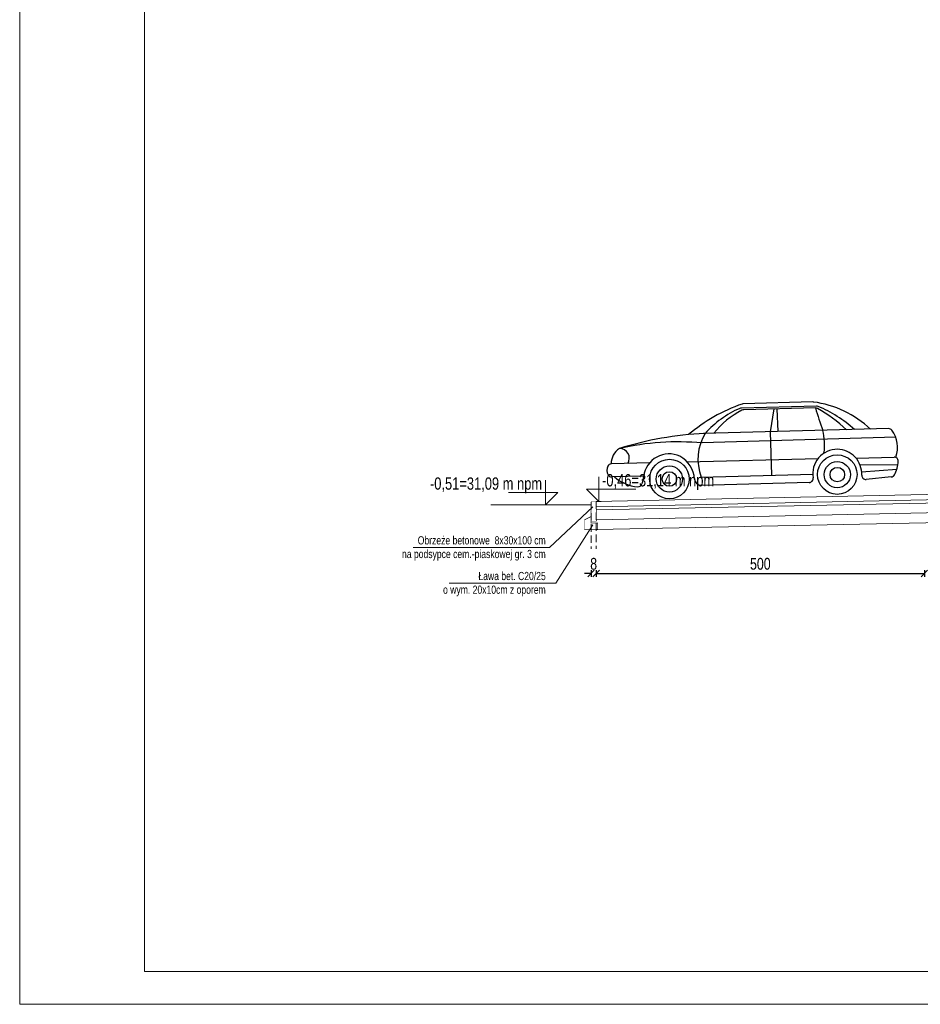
# Model space of a CAD drawing. Header units: inches. Extents: x 43593 to 117387, y -66787 to -26237.
# Tile 1 of 256: x 47793 to 49165, y -35222 to -33720. Entities that reach past the tile are written whole.
import ezdxf

# ---------------------------------------------------------------- set-up
doc = ezdxf.new("R2010")
doc.units = ezdxf.units.IN
doc.header["$MEASUREMENT"] = 0
doc.linetypes.add('HIDDEN', pattern=[0.375, 0.25, -0.125])
doc.layers.get('0').update_dxf_attribs({"lineweight": 0})
doc.layers.get('Defpoints').update_dxf_attribs({"lineweight": 0})
for name, color, linetype, lineweight in [('-- przekrój-drew', 3, 'Continuous', 20), ('14.1-przekrój-nawierzchnie', 5, 'Continuous', 20), ('A--tabelka rysunku', 7, 'Continuous', 0), ('A2.1-wymiary', 30, 'Continuous', 0), ('p--elewacja cienka', 251, 'Continuous', 0), ('p--koty wysok.', 141, 'Continuous', 0), ('p--przekrój-cienki', 2, 'Continuous', 5)]:
    doc.layers.add(name, color=color, linetype=linetype, lineweight=lineweight)
doc.layers.add('--drzewa obrys', color=251, linetype='Continuous')
doc.layers.add('T-przek-konst', color=7, linetype='Continuous')
doc.styles.add('1-100', font='arial.ttf', dxfattribs={"width": 0.75, "height": 18})
doc.styles.add('1-50', font='arial.ttf', dxfattribs={"width": 0.75, "height": 12.5})
doc.linetypes.add('Teren', pattern='A,1e-06,[1,GRUNT.shx,S=0.01,R=0,X=-0.0001,Y=0],-2', length=2.000001)
doc.dimstyles.new('1-100', dxfattribs={"dimtxt": 18, "dimasz": 10, "dimexe": 5, "dimexo": 5, "dimgap": 0.09, "dimtad": 0, "dimdsep": 46, "dimtxsty": '1-100', "dimblk": 'OBLIQUE', "dimcen": 0.09, "dimadec": 0, "dimazin": 0, "dimtfac": 1, "dimtdec": 4, "dimtix": 1, "dimtofl": 0, "dimtmove": 0, "dimatfit": 3, "dimldrblk": 'OBLIQUE', "dimfxl": 5, "dimfxlon": 1, "dimtvp": 0.7, "dimtolj": 1, "dimtzin": 0, "dimarcsym": 0})

# ---------------------------------------------------------------- blocks, each defined once
blk = doc.blocks.new('kota wykoń')
for p, q in [((0, 25), (0, 0)), ((0, 0), (-12.5, 12.5)), ((-12.5, 12.5), (37.5, 12.5))]:
    blk.add_line(p, q)
at = {"lineweight": 0}
blk.add_line((-2.5, 0), (2.5, 0), dxfattribs=at)
blk = doc.blocks.new('_OBLIQUE')
at = {"color": 0, "linetype": 'ByBlock', "lineweight": -2}
for p, q in [((-0.5, -0.5), (0.5, 0.5)), ((0, 0), (0, 0))]:
    blk.add_line(p, q, dxfattribs=at)
blk = doc.blocks.new('*D2523')
at = {"layer": 'A2.1-wymiary', "color": 0, "linetype": 'Continuous', "lineweight": -2}
for p, q in [((48663.6, -34559.9), (48663.6, -34569.9)), ((48671.6, -34559.9), (48671.6, -34569.9)), ((48663.6, -34564.9), (48653.6, -34564.9)), ((48671.6, -34564.9), (48681.6, -34564.9))]:
    blk.add_line(p, q, dxfattribs=at)
at = {"layer": 'Defpoints', "color": 0}
for p in [(48663.6, -34390.5), (48671.6, -34390.5), (48671.6, -34564.9)]:
    blk.add_point(p, dxfattribs=at)
at = {"layer": 'A2.1-wymiary', "color": 0, "lineweight": -2, "xscale": 10, "yscale": 10, "zscale": 10}
blk.add_blockref('_OBLIQUE', (48663.6, -34564.9), dxfattribs=at)
at = {"layer": 'A2.1-wymiary', "color": 0, "lineweight": -2, "xscale": 10, "yscale": 10, "zscale": 10, "rotation": 180}
blk.add_blockref('_OBLIQUE', (48671.6, -34564.9), dxfattribs=at)
at = {"layer": 'A2.1-wymiary', "color": 0, "linetype": 'Continuous', "lineweight": 5, "ltscale": 8, "insert": (48667.6, -34550.2), "char_height": 18, "attachment_point": 5, "style": '1-100'}
blk.add_mtext('\\A1;8', dxfattribs=at)
blk = doc.blocks.new('*D2524')
at = {"layer": 'A2.1-wymiary', "color": 0, "linetype": 'Continuous', "lineweight": -2}
for p, q in [((48671.6, -34559.9), (48671.6, -34569.9)), ((49171.6, -34559.9), (49171.6, -34569.9)), ((48671.6, -34564.9), (49171.6, -34564.9))]:
    blk.add_line(p, q, dxfattribs=at)
at = {"layer": 'Defpoints', "color": 0}
for p in [(48671.6, -34390.5), (49171.6, -34390.5), (49171.6, -34564.9)]:
    blk.add_point(p, dxfattribs=at)
at = {"layer": 'A2.1-wymiary', "color": 0, "lineweight": -2, "xscale": 10, "yscale": 10, "zscale": 10, "rotation": 180}
blk.add_blockref('_OBLIQUE', (48671.6, -34564.9), dxfattribs=at)
at = {"layer": 'A2.1-wymiary', "color": 0, "lineweight": -2, "xscale": 10, "yscale": 10, "zscale": 10}
blk.add_blockref('_OBLIQUE', (49171.6, -34564.9), dxfattribs=at)
at = {"layer": 'A2.1-wymiary', "color": 0, "linetype": 'Continuous', "lineweight": 5, "ltscale": 8, "insert": (48921.6, -34550.2), "char_height": 18, "attachment_point": 5, "style": '1-100'}
blk.add_mtext('\\A1;500', dxfattribs=at)
blk = doc.blocks.new('A$C53A312E6')
for p, q in [((320.2, 135.4), (205.7, 135.4)), ((314.7, 141.8), (208.8, 141.8)), ((318.6, 132.7), (209.2, 132.7)), ((255.3, 132.7), (248.7, 98.2)), ((259.6, 132.7), (260.5, 98.2)), ((429.3, 98.2), (146.9, 98.2)), ((248.7, 98.2), (248.7, 31.9)), ((439.8, 84.6), (144.5, 83.7)), ((63.7, 55.5), (5.4, 55.5)), ((120.8, 55.5), (320.6, 55.5)), ((378.4, 54.6), (436.5, 54.6)), ((54.1, 35.5), (5.4, 35.5)), ((141.4, 31.9), (311.8, 31.9)), ((442.4, 42.8), (384.4, 43.7)), ((440, 35.6), (386.1, 32.8)), ((306.2, 19.2), (140.4, 19.2)), ((431.4, 24.4), (392.9, 21.7))]:
    blk.add_line(p, q)
for centre, radius in [((93.2, 30.1), 30.1), ((349.2, 30.1), 30.1), ((93.2, 30.1), 20), ((349.2, 30.1), 20), ((93.2, 30.1), 11.1), ((349.2, 30.1), 11.1)]:
    blk.add_circle(centre, radius)
for centre, radius, start, end in [((285.2, -103.7), 257.4, 107.696, 128.7227), ((205.7, 129.3), 6.08, 90, 112.0626), ((208.8, 135.7), 6.08, 90, 107.696), ((314.7, 135.7), 6.08, 81.0148, 90), ((291.1, -13.3), 156.9, 45.2722, 81.0148), ((320.2, 129.3), 6.08, 66.0713, 90), ((261.6, -8.5), 154.8, 112.0626, 136.4321), ((264.2, 11.9), 133.3, 115.6318, 139.6607), ((209.2, 126.6), 6.08, 90, 115.6318), ((777.4, 249.6), 473.4, 194.2954, 198.6511), ((318.6, 126.6), 6.08, 58.5136, 90), ((191, -81.6), 250.3, 45.928, 58.5136), ((247, -35.6), 186.5, 45.8244, 66.0713), ((159.5, -415.9), 514.2, 91.2047, 105.9481), ((213.9, 57.2), 76.4, 147.5606, 199.36), ((246.4, 78.2), 84.7, 349.8778, 13.6111), ((429.3, 92.1), 6.08, 35.1473, 90), ((399.3, 71), 42.8, 337.4856, 35.1473), ((33.1, 54.7), 28.1, 121.9349, 178.0528), ((97.4, -312.4), 398.9, 83.2258, 101.4504), ((18.4, 63.9), 14.6, 324.6484, 90.6181), ((92.7, 29.4), 39, 63.4568, 170.9645), ((88.7, 27.1), 42.9, 2.2803, 60.0711), ((349.1, 31.4), 37.3, 88.0696, 188.1644), ((349, 31.2), 37.5, 355.4863, 87.9308), ((13.2, 45.5), 14.8, 153.265, 206.735), ((5.4, 49.4), 6.08, 90, 153.265), ((397.2, 50.8), 45.5, 328.9144, 356.631), ((436.5, 48.5), 6.08, 356.631, 90), ((5.4, 41.6), 6.08, 206.735, 270), ((51.9, 81.6), 62.5, 227.4195, 263.1772), ((551.6, -95.1), 514.3, 165.2908, 166.6293), ((45, 26.1), 6.65, 265.4922, 340.2214), ((142.3, 29.8), 10.8, 185.1351, 259.9388), ((306.2, 25.3), 6.08, 270, 8.1644), ((392.5, 27.8), 6.08, 175.4863, 274.0797), ((430.9, 30.5), 6.08, 274.0797, 328.9144)]:
    blk.add_arc(centre, radius, start, end)

msp = doc.modelspace()

# ---------------------------------------------------------------- linework, layer by layer
at = {"layer": '-- przekrój-drew', "linetype": 'Teren', "ltscale": 25}
msp.add_line((48510.904, -34460.01), (48663.641, -34460.01), dxfattribs=at)
at = {"linetype": 'Continuous', "ltscale": 12}
for points in [[(48392.629, -34525.483), (48600.482, -34525.483), (48666.572, -34463.115)], [(48447.412, -34579.461), (48609.747, -34579.461), (48666.581, -34490.546)]]:
    msp.add_lwpolyline(points, dxfattribs=at)
at = {"layer": '14.1-przekrój-nawierzchnie', "const_width": 0.75}
msp.add_lwpolyline([(48663.641, -34485.01), (48671.641, -34485.01), (48671.641, -34455.01), (48664.867, -34455.01), (48663.641, -34456.148)], close=True, dxfattribs=at)
at = {"layer": '14.1-przekrój-nawierzchnie', "const_width": 1}
msp.add_lwpolyline([(48673.649, -34498.01), (48673.649, -34488.01), (48663.649, -34488.01), (48663.649, -34478.01), (48653.649, -34483.01), (48653.649, -34498.01), (48673.649, -34498.01)], dxfattribs=at)
at = {"layer": 'A--tabelka rysunku', "linetype": 'Continuous'}
for points in [[(47792.917, -35221.83), (51992.917, -35221.83), (51992.917, -32251.83), (47792.917, -32251.83)], [(47982.917, -35171.83), (51942.917, -35171.83), (51942.917, -32301.83), (47982.917, -32301.83)]]:
    msp.add_lwpolyline(points, close=True, dxfattribs=at)
at = {"layer": 'p--elewacja cienka', "linetype": 'HIDDEN', "lineweight": 5, "ltscale": 45}
for p, q in [((48663.641, -34456.148), (48663.641, -34527.464)), ((48671.641, -34455.01), (48671.641, -34527.464))]:
    msp.add_line(p, q, dxfattribs=at)
at = {"layer": 'p--przekrój-cienki', "linetype": 'Continuous', "ltscale": 35}
for p, q in [((49721.641, -34433.01), (48671.641, -34455.01)), ((49721.808, -34441.008), (48671.808, -34463.008)), ((49721.913, -34446.007), (48671.913, -34468.007)), ((49722.227, -34461.004), (48672.227, -34483.004)), ((49722.541, -34476.001), (48672.541, -34498.001))]:
    msp.add_line(p, q, dxfattribs=at)

# ---------------------------------------------------------------- block references
at = {"layer": '--drzewa obrys', "color": 251, "rotation": 1.499999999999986}
msp.add_blockref('A$C53A312E6', (48690.623, -34453.319), dxfattribs=at)
at = {"layer": 'p--koty wysok.', "yscale": 1.5, "zscale": 1.5}
for p, xscale in [((48594.028, -34460.01), -1.5), ((48675.391, -34455.01), 1.5)]:
    msp.add_blockref('kota wykoń', p, dxfattribs=dict(at, xscale=xscale))

# ---------------------------------------------------------------- texts
at = {"layer": 'p--koty wysok.', "char_height": 18.75, "width": 311.12395, "style": '1-50'}
for s, insert, attachment_point in [('-0,46=31,14 m npm', (48680.403, -34413.318), 1), ('-0,51=31,09 m npm', (48589.015, -34418.318), 3)]:
    msp.add_mtext(s, dxfattribs=dict(at, insert=insert, attachment_point=attachment_point))
at = {"layer": 'T-przek-konst', "char_height": 12.5, "attachment_point": 6, "rotation": 0.000461, "style": '1-50'}
for s, insert in [('Obrzeże betonowe  8x30x100 cm\\Pna podsypce cem.-piaskowej gr. 3 cm', (48594.569, -34526.603)), ('{\\W0.75;Ława bet. C20/25 \\Po wym. 20x10cm z oporem }', (48594.569, -34581.021))]:
    msp.add_mtext(s, dxfattribs=dict(at, insert=insert))

# ---------------------------------------------------------------- dimensions: what is measured, and where the dimension line sits
at = {"layer": 'A2.1-wymiary', "linetype": 'Continuous', "lineweight": 5}
for base, p1, p2, picture, middle in [((48671.641, -34564.945), (48663.641, -34390.538), (48671.641, -34390.538), '*D2523', (48667.641, -34550.243)), ((49171.641, -34564.945), (48671.641, -34390.538), (49171.641, -34390.538), '*D2524', (48921.641, -34550.243))]:
    dim = msp.add_linear_dim(base=base, p1=p1, p2=p2, dimstyle='1-100', override={"dimtxt": 18, "dimtvp": 0.8}, dxfattribs=at)
    dim.commit()
    dim.dimension.update_dxf_attribs({"geometry": picture, "text_midpoint": middle})

doc.saveas('drawing.dxf')
